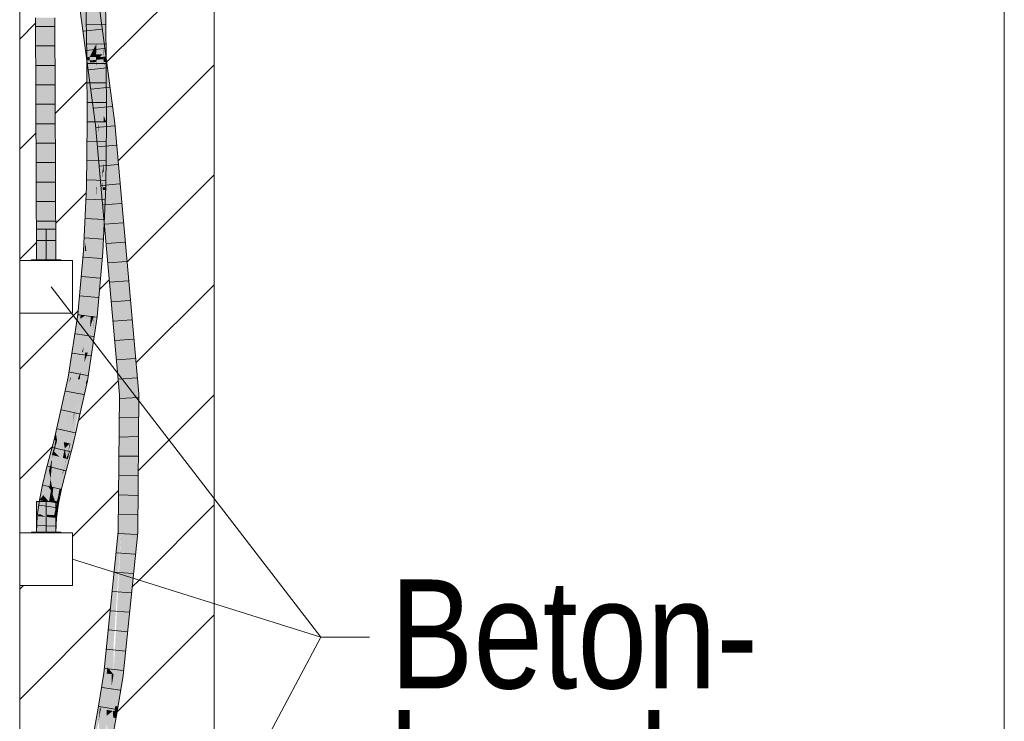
# Model space of a CAD drawing. Extents: x -720 to 300, y 62 to 1162.
# Tile 123 of 143: x 164 to 177, y 793 to 802. Entities that reach past the tile are written whole.
import ezdxf
from ezdxf.lldxf.tags import DXFTag

# ---------------------------------------------------------------- set-up
doc = ezdxf.new("R2010")
doc.units = 0
doc.layers.get('0').update_dxf_attribs({"lineweight": 13})
for name, color, linetype, lineweight, true_color in [('E_Betonbaudose', 1, 'Continuous', 13, 0xff0000), ('E_Detail_Beschriftung', 7, 'Continuous', 13, 0x009900), ('E_Detail_Wandschraffur', 7, 'Continuous', 5, 0xc0c0c0), ('E_Leerrohr 25-A06G942U8I', 7, 'Continuous', 9, 0xff8000), ('E_Leerrohr 25-Shading', 7, 'Continuous', 9, 0xff8000)]:
    doc.layers.add(name, color=color, linetype=linetype, lineweight=lineweight, true_color=true_color)
doc.layers.add('E_Detail_Linie_Text_Bem', color=7, linetype='Continuous', lineweight=13)
doc.styles.get("Standard").update_dxf_attribs({"font": 'ARIALN.TTF'})
tags = doc.linetypes.add('fein_strichliert', pattern=[4, 1, -2, 1]).pattern_tags.tags
tags[8:9] = [DXFTag(74, 4), DXFTag(75, 0), DXFTag(340, '0'), DXFTag(46, 0.0), DXFTag(50, 0.0), DXFTag(44, 0.0), DXFTag(45, 0.0)]
tags[6:7] = [DXFTag(74, 4), DXFTag(75, 0), DXFTag(340, '0'), DXFTag(46, 0.0), DXFTag(50, 0.0), DXFTag(44, 0.0), DXFTag(45, 0.0)]
tags[4:5] = [DXFTag(74, 4), DXFTag(75, 0), DXFTag(340, '0'), DXFTag(46, 0.0), DXFTag(50, 0.0), DXFTag(44, 0.0), DXFTag(45, 0.0)]
tags = doc.linetypes.add('fein_strichliert-A06G942X8I', pattern=[4, 1, -2, 1]).pattern_tags.tags
tags[8:9] = [DXFTag(74, 4), DXFTag(75, 0), DXFTag(340, '0'), DXFTag(46, 0.0), DXFTag(50, 0.0), DXFTag(44, 0.0), DXFTag(45, 0.0)]
tags[6:7] = [DXFTag(74, 4), DXFTag(75, 0), DXFTag(340, '0'), DXFTag(46, 0.0), DXFTag(50, 0.0), DXFTag(44, 0.0), DXFTag(45, 0.0)]
tags[4:5] = [DXFTag(74, 4), DXFTag(75, 0), DXFTag(340, '0'), DXFTag(46, 0.0), DXFTag(50, 0.0), DXFTag(44, 0.0), DXFTag(45, 0.0)]
tags = doc.linetypes.add('STRICHPUNKT2-A06G942V8I', pattern=[12.7, 6.35, -3.175, 0, -3.175]).pattern_tags.tags
tags[10:11] = [DXFTag(74, 4), DXFTag(75, 0), DXFTag(340, '0'), DXFTag(46, 0.0), DXFTag(50, 0.0), DXFTag(44, 0.0), DXFTag(45, 0.0)]
tags[8:9] = [DXFTag(74, 4), DXFTag(75, 0), DXFTag(340, '0'), DXFTag(46, 0.0), DXFTag(50, 0.0), DXFTag(44, 0.0), DXFTag(45, 0.0)]
tags[6:7] = [DXFTag(74, 4), DXFTag(75, 0), DXFTag(340, '0'), DXFTag(46, 0.0), DXFTag(50, 0.0), DXFTag(44, 0.0), DXFTag(45, 0.0)]
tags[4:5] = [DXFTag(74, 4), DXFTag(75, 0), DXFTag(340, '0'), DXFTag(46, 0.0), DXFTag(50, 0.0), DXFTag(44, 0.0), DXFTag(45, 0.0)]

# ---------------------------------------------------------------- blocks, each defined once
blk = doc.blocks.new('Shading-A06G93Y98I', base_point=(164.311, 821.664))
at = {"layer": 'E_Leerrohr 25-Shading', "color": 43, "true_color": 0xd7ab7f}
for points in [[(164.697, 802.502), (164.823, 801.554), (164.711, 802.504), (164.824, 801.554)], [(164.711, 802.504), (164.855, 801.59), (164.733, 802.507)], [(164.711, 802.504), (164.824, 801.554), (164.859, 801.563), (164.859, 801.557)], [(164.711, 802.504), (164.859, 801.563), (164.855, 801.59)], [(164.842, 802.509), (164.805, 802.509), (164.854, 801.635), (164.818, 801.634)], [(164.854, 801.635), (164.842, 802.509), (164.854, 801.635)], [(165.036, 801.591), (164.933, 802.533), (165.023, 801.67), (164.908, 802.53)], [(165.004, 802.088), (164.945, 802.534), (164.982, 802.087), (164.933, 802.533)], [(165.029, 801.802), (165.027, 802.512), (165.019, 802.512)], [(165.068, 801.637), (165.055, 802.513), (165.034, 801.637), (165.027, 802.512)], [(165.029, 801.802), (165.032, 801.694), (165.027, 802.512), (165.033, 801.775)], [(164.171, 799.026), (164.207, 799.026), (164.158, 802.139), (164.194, 802.139)], [(164.398, 802.139), (164.371, 802.139), (164.392, 799.026), (164.372, 801.904)], [(164.398, 802.139), (164.392, 799.026), (164.421, 799.026)], [(164.421, 799.026), (164.408, 802.139), (164.398, 802.139)], [(164.982, 802.087), (165.014, 801.794), (165.004, 802.088), (165.043, 801.796)], [(164.372, 801.904), (164.384, 799.026), (164.392, 799.026)], [(165.043, 801.796), (165.014, 801.794), (165.065, 801.632), (165.032, 801.63)], [(165.032, 801.694), (165.029, 801.802), (165.032, 801.671)], [(165.029, 801.802), (165.031, 801.636), (165.033, 801.637)], [(165.032, 801.694), (165.034, 801.637), (165.033, 801.775)], [(165.033, 801.637), (165.034, 801.637), (165.032, 801.671), (165.032, 801.694)], [(164.854, 801.593), (164.854, 801.635), (164.818, 801.59), (164.818, 801.634)], [(164.857, 800.796), (164.854, 801.593), (164.823, 800.796), (164.818, 801.59)], [(164.823, 801.554), (164.836, 801.451), (164.824, 801.554)], [(164.824, 801.554), (164.836, 801.451), (164.859, 801.557), (164.965, 800.763)], [(164.854, 801.635), (164.854, 801.593), (164.854, 801.635), (164.854, 801.593)], [(164.858, 800.796), (164.859, 800.796), (164.854, 801.635)], [(164.854, 801.593), (164.857, 800.796), (164.854, 801.593), (164.858, 800.796)], [(165.023, 801.67), (165.032, 801.603), (165.034, 801.603)], [(165.031, 801.605), (165.033, 801.637), (165.032, 801.636)], [(165.031, 801.605), (165.036, 800.872), (165.033, 801.637), (165.035, 801.551)], [(165.031, 801.636), (165.031, 801.605), (165.032, 801.636)], [(165.068, 801.605), (165.065, 801.632), (165.035, 801.603), (165.032, 801.63)], [(165.032, 801.603), (165.05, 801.463), (165.034, 801.603), (165.036, 801.591)], [(165.033, 801.637), (165.034, 801.605), (165.034, 801.637), (165.035, 801.605)], [(165.068, 801.607), (165.068, 801.637), (165.035, 801.605), (165.034, 801.637)], [(165.034, 801.605), (165.035, 801.551), (165.035, 801.605)], [(165.035, 801.291), (165.07, 801.292), (165.035, 801.605), (165.068, 801.607)], [(165.073, 801.572), (165.068, 801.605), (165.038, 801.57), (165.035, 801.603)], [(165.038, 801.57), (165.05, 801.463), (165.073, 801.572), (165.177, 800.785)], [(164.882, 801.175), (164.836, 801.451), (164.889, 801.057)], [(164.965, 800.763), (164.836, 801.451), (164.951, 800.761)], [(165.177, 800.785), (165.05, 801.463), (165.141, 800.781)], [(164.951, 800.761), (164.882, 801.175), (164.929, 800.759), (164.889, 801.057)], [(165.036, 800.872), (165.073, 800.795), (165.035, 801.291), (165.07, 801.292)], [(164.823, 800.796), (164.823, 800.796), (164.815, 799.965), (164.812, 799.965)], [(164.815, 799.965), (164.841, 799.964), (164.823, 800.796), (164.857, 800.796)], [(164.857, 800.796), (164.841, 799.964), (164.858, 800.796), (164.843, 799.964)], [(164.858, 800.796), (164.843, 799.964), (164.859, 800.796), (164.846, 799.964)], [(164.846, 799.964), (164.849, 799.964), (164.859, 800.796)], [(165.073, 800.795), (165.036, 800.795), (165.062, 799.958), (165.025, 799.959)], [(165.073, 800.795), (165.036, 800.872), (165.036, 800.795)], [(164.929, 800.759), (164.997, 800.069), (164.951, 800.761), (164.976, 800.534)], [(164.997, 800.069), (164.929, 800.759), (165.004, 799.903)], [(164.951, 800.761), (164.993, 800.385), (164.965, 800.763), (164.975, 800.651)], [(165.433, 797.901), (165.177, 800.785), (165.449, 797.305), (165.141, 800.781)], [(164.993, 800.385), (165.018, 800.159), (164.975, 800.651)], [(164.976, 800.534), (165.022, 800.117), (165.018, 800.159)], [(165.022, 800.117), (164.976, 800.534), (165.037, 799.664), (164.997, 800.069)], [(164.997, 800.069), (165.004, 799.903), (165.037, 799.664), (165.041, 799.49)], [(165.022, 800.117), (165.037, 799.664), (165.032, 799.925)], [(165.027, 800.064), (165.022, 800.117), (165.034, 799.877)], [(165.067, 799.364), (165.042, 799.895), (165.034, 799.877), (165.027, 800.064)], [(164.815, 799.965), (164.812, 799.965), (164.786, 799.387)], [(164.786, 799.387), (164.8, 799.255), (164.815, 799.965), (164.841, 799.964)], [(164.841, 799.964), (164.8, 799.255), (164.843, 799.964), (164.801, 799.24)], [(164.843, 799.964), (164.801, 799.24), (164.846, 799.964), (164.804, 799.215)], [(164.846, 799.964), (164.804, 799.215), (164.849, 799.964), (164.808, 799.175)], [(164.808, 799.175), (164.812, 799.139), (164.849, 799.964)], [(164.999, 799.381), (165.025, 799.125), (165.024, 799.925), (165.061, 799.925)], [(165.024, 799.925), (165.032, 799.925), (165.025, 799.959), (165.031, 799.959)], [(165.032, 799.925), (165.061, 799.925), (165.031, 799.959), (165.062, 799.958)], [(165.037, 799.664), (165.051, 799.521), (165.032, 799.925)], [(165.067, 799.364), (165.034, 799.877), (165.051, 799.521)], [(165.057, 799.721), (165.042, 799.895), (165.085, 799.178), (165.067, 799.364)], [(165.041, 799.49), (165.068, 799.19), (165.037, 799.664), (165.051, 799.521)], [(165.057, 799.721), (165.085, 799.178), (165.072, 799.554), (165.1, 799.033)], [(165.1, 799.033), (165.272, 797.295), (165.072, 799.554)], [(165.067, 799.364), (165.051, 799.521), (165.084, 799.005), (165.068, 799.19)], [(164.775, 799.142), (164.793, 799.14), (164.786, 799.387), (164.8, 799.255)], [(164.999, 799.381), (164.988, 799.127), (164.989, 799.127)], [(165.025, 799.125), (164.999, 799.381), (164.989, 799.127)], [(165.085, 799.178), (165.067, 799.364), (165.109, 798.721), (165.084, 799.005)], [(164.8, 799.255), (164.793, 799.14), (164.801, 799.24), (164.796, 799.14)], [(164.801, 799.24), (164.796, 799.14), (164.804, 799.215), (164.8, 799.14)], [(164.804, 799.215), (164.8, 799.14), (164.808, 799.175), (164.806, 799.14)], [(164.806, 799.14), (164.812, 799.139), (164.808, 799.175)], [(165.085, 799.178), (165.109, 798.721), (165.1, 799.033), (165.127, 798.516)], [(164.793, 799.14), (164.775, 799.142), (164.702, 798.332)], [(164.702, 798.332), (164.705, 798.331), (164.793, 799.14), (164.796, 799.14)], [(164.796, 799.14), (164.705, 798.331), (164.8, 799.14), (164.71, 798.33)], [(164.8, 799.14), (164.71, 798.33), (164.806, 799.14), (164.719, 798.327)], [(164.806, 799.14), (164.719, 798.327), (164.812, 799.139), (164.73, 798.324)], [(164.73, 798.324), (164.738, 798.322), (164.812, 799.139)], [(164.989, 799.127), (164.988, 799.127), (164.922, 798.299), (164.913, 798.3)], [(165.005, 798.905), (165.025, 799.125), (164.971, 798.906), (164.989, 799.127)], [(165.127, 798.516), (165.236, 797.293), (165.1, 799.033), (165.272, 797.295)], [(164.922, 798.299), (164.949, 798.296), (164.971, 798.906), (165.005, 798.905)], [(164.632, 797.671), (164.616, 797.511), (164.738, 798.322)], [(164.73, 798.323), (164.651, 797.865), (164.738, 798.322), (164.632, 797.671)], [(164.719, 798.324), (164.669, 798.044), (164.73, 798.323), (164.651, 797.865)], [(164.709, 798.325), (164.682, 798.176), (164.719, 798.324), (164.669, 798.044)], [(164.689, 798.243), (164.682, 798.176), (164.704, 798.326), (164.709, 798.325)], [(164.704, 798.326), (164.701, 798.326), (164.689, 798.243)], [(164.701, 798.326), (164.704, 798.326), (164.702, 798.332), (164.705, 798.331)], [(164.705, 798.331), (164.704, 798.326), (164.71, 798.33), (164.709, 798.325)], [(164.71, 798.33), (164.709, 798.325), (164.719, 798.327), (164.719, 798.324)], [(164.719, 798.327), (164.719, 798.324), (164.73, 798.324), (164.73, 798.323)], [(164.73, 798.323), (164.738, 798.322), (164.73, 798.324)], [(164.826, 797.472), (164.949, 798.296), (164.813, 797.474), (164.922, 798.299)], [(164.879, 798.043), (164.918, 798.27), (164.913, 798.3), (164.922, 798.299)], [(164.879, 798.043), (164.913, 798.3), (164.902, 798.23)], [(164.909, 798.202), (164.918, 798.27), (164.911, 798.228)], [(164.663, 798.071), (164.606, 797.692), (164.682, 798.176), (164.669, 798.044)], [(164.682, 798.176), (164.689, 798.243), (164.663, 798.071)], [(164.909, 798.202), (164.887, 798.091), (164.861, 797.833), (164.868, 797.937)], [(164.902, 798.23), (164.876, 798.057), (164.879, 798.043), (164.863, 797.948)], [(164.887, 798.091), (164.909, 798.202), (164.911, 798.228)], [(164.669, 798.044), (164.606, 797.692), (164.591, 797.516), (164.58, 797.518)], [(164.669, 798.044), (164.591, 797.516), (164.651, 797.865)], [(164.855, 797.835), (164.887, 798.091), (164.843, 797.836)], [(164.876, 798.057), (164.843, 797.833), (164.863, 797.948)], [(164.868, 797.937), (164.81, 797.475), (164.861, 797.833), (164.813, 797.474)], [(165.485, 797.307), (165.433, 797.901), (165.478, 797.307)], [(165.433, 797.901), (165.449, 797.305), (165.478, 797.307)], [(164.651, 797.865), (164.591, 797.516), (164.632, 797.671), (164.606, 797.513)], [(164.808, 797.475), (164.853, 797.834), (164.803, 797.476), (164.848, 797.834)], [(164.803, 797.476), (164.848, 797.834), (164.819, 797.676), (164.843, 797.833)], [(164.855, 797.835), (164.853, 797.834), (164.81, 797.475), (164.808, 797.475)], [(164.848, 797.836), (164.843, 797.836), (164.848, 797.834), (164.843, 797.833)], [(164.853, 797.835), (164.848, 797.836), (164.853, 797.834), (164.848, 797.834)], [(164.853, 797.834), (164.855, 797.835), (164.853, 797.835)], [(164.606, 797.513), (164.616, 797.511), (164.632, 797.671)], [(164.819, 797.676), (164.79, 797.479), (164.794, 797.478)], [(164.803, 797.476), (164.819, 797.676), (164.794, 797.478)], [(164.616, 797.511), (164.43, 796.742), (164.431, 796.736)], [(164.616, 797.511), (164.591, 797.45), (164.43, 796.742), (164.489, 797.047)], [(164.436, 796.705), (164.616, 797.511), (164.431, 796.736)], [(164.547, 797.346), (164.58, 797.518), (164.511, 797.209)], [(164.58, 797.518), (164.547, 797.346), (164.591, 797.516)], [(164.591, 797.516), (164.547, 797.346), (164.606, 797.513), (164.591, 797.45)], [(164.591, 797.45), (164.616, 797.511), (164.606, 797.513)], [(164.591, 797.45), (164.547, 797.346), (164.489, 797.047)], [(164.671, 796.779), (164.803, 797.476), (164.739, 797.193), (164.794, 797.478)], [(164.707, 796.941), (164.808, 797.475), (164.671, 796.779), (164.803, 797.476)], [(164.739, 797.193), (164.79, 797.479), (164.693, 796.953), (164.697, 796.981)], [(164.697, 796.981), (164.79, 797.479), (164.723, 797.182)], [(164.81, 797.475), (164.808, 797.475), (164.725, 797.019), (164.707, 796.941)], [(164.725, 797.019), (164.729, 797.038), (164.81, 797.475), (164.813, 797.474)], [(164.794, 797.478), (164.79, 797.479), (164.739, 797.193)], [(164.805, 797.432), (164.787, 797.339), (164.817, 797.431), (164.777, 797.255)], [(164.826, 797.472), (164.813, 797.474), (164.817, 797.431), (164.805, 797.432)], [(164.511, 797.209), (164.489, 797.047), (164.547, 797.346)], [(164.787, 797.339), (164.729, 797.038), (164.777, 797.255)], [(165.272, 797.295), (165.236, 797.293), (165.224, 795.535), (165.222, 795.535)], [(165.259, 795.533), (165.272, 797.295), (165.224, 795.535)], [(165.478, 797.307), (165.449, 797.305), (165.469, 795.521), (165.435, 795.523)], [(165.472, 795.521), (165.485, 797.307), (165.469, 795.521), (165.478, 797.307)], [(164.511, 797.209), (164.486, 797.095), (164.489, 797.047), (164.46, 796.93)], [(164.723, 797.182), (164.608, 796.665), (164.621, 796.662)], [(164.636, 796.658), (164.723, 797.182), (164.621, 796.662)], [(164.668, 796.765), (164.671, 796.779), (164.683, 796.877), (164.739, 797.193)], [(164.739, 797.193), (164.693, 796.953), (164.683, 796.877)], [(164.486, 797.095), (164.46, 796.982), (164.43, 796.742), (164.426, 796.766)], [(164.46, 796.93), (164.43, 796.742), (164.489, 797.047)], [(164.426, 796.766), (164.46, 796.982), (164.423, 796.786), (164.43, 796.844)], [(164.697, 796.981), (164.636, 796.658), (164.693, 796.953)], [(164.693, 796.953), (164.636, 796.658), (164.683, 796.877), (164.644, 796.656)], [(164.644, 796.656), (164.668, 796.765), (164.683, 796.877)], [(164.421, 796.804), (164.4, 796.713), (164.406, 796.712)], [(164.423, 796.786), (164.421, 796.804), (164.415, 796.71), (164.406, 796.712)], [(164.426, 796.766), (164.423, 796.786), (164.418, 796.709), (164.415, 796.71)], [(164.418, 796.709), (164.425, 796.707), (164.426, 796.766), (164.43, 796.742)], [(164.43, 796.844), (164.421, 796.804), (164.423, 796.786)], [(164.406, 796.712), (164.4, 796.713), (164.37, 796.52), (164.349, 796.526)], [(164.415, 796.71), (164.406, 796.712), (164.403, 796.635), (164.37, 796.52)], [(164.403, 796.635), (164.37, 796.52), (164.381, 796.517)], [(164.381, 796.517), (164.394, 796.551), (164.403, 796.635), (164.407, 796.646)], [(164.394, 796.551), (164.425, 796.707), (164.407, 796.646)], [(164.425, 796.707), (164.394, 796.551), (164.399, 796.573)], [(164.397, 796.562), (164.436, 796.705), (164.425, 796.707)], [(164.415, 796.71), (164.403, 796.635), (164.409, 796.665)], [(164.409, 796.665), (164.403, 796.635), (164.407, 796.646)], [(164.418, 796.709), (164.409, 796.665), (164.425, 796.707), (164.407, 796.646)], [(164.418, 796.709), (164.415, 796.71), (164.409, 796.665)], [(164.426, 796.716), (164.425, 796.707), (164.431, 796.736), (164.436, 796.705)], [(164.43, 796.742), (164.426, 796.716), (164.431, 796.736)], [(164.561, 796.484), (164.605, 796.595), (164.608, 796.665), (164.621, 796.662)], [(164.561, 796.484), (164.608, 796.665), (164.577, 796.55)], [(164.591, 796.46), (164.636, 796.658), (164.575, 796.465), (164.621, 796.662)], [(164.591, 796.46), (164.644, 796.656), (164.591, 796.46), (164.636, 796.658)], [(164.37, 796.52), (164.349, 796.526), (164.332, 796.323), (164.297, 796.333)], [(164.332, 796.323), (164.381, 796.517), (164.37, 796.52)], [(164.332, 796.323), (164.333, 796.323), (164.381, 796.517), (164.372, 796.469)], [(164.372, 796.469), (164.385, 796.516), (164.381, 796.517)], [(164.394, 796.551), (164.381, 796.517), (164.385, 796.516)], [(164.394, 796.551), (164.397, 796.562), (164.399, 796.573)], [(164.577, 796.55), (164.555, 796.47), (164.567, 796.508), (164.558, 796.477)], [(164.567, 796.467), (164.605, 796.595), (164.557, 796.469), (164.561, 796.484)], [(164.558, 796.477), (164.561, 796.484), (164.567, 796.508)], [(164.575, 796.465), (164.605, 796.595), (164.567, 796.467)], [(164.555, 796.47), (164.504, 796.279), (164.55, 796.448)], [(164.504, 796.279), (164.505, 796.279), (164.55, 796.448), (164.535, 796.382)], [(164.505, 796.279), (164.51, 796.277), (164.535, 796.382)], [(164.529, 796.273), (164.575, 796.465), (164.51, 796.277), (164.567, 796.467)], [(164.535, 796.382), (164.51, 796.277), (164.543, 796.413), (164.512, 796.282)], [(164.512, 796.282), (164.567, 796.467), (164.557, 796.469)], [(164.539, 796.27), (164.591, 796.46), (164.529, 796.273), (164.575, 796.465)], [(164.557, 796.469), (164.556, 796.47), (164.535, 796.382), (164.55, 796.448)], [(164.557, 796.469), (164.535, 796.382), (164.543, 796.413)], [(164.556, 796.47), (164.555, 796.47), (164.55, 796.448)], [(164.558, 796.477), (164.555, 796.47), (164.556, 796.47)], [(164.557, 796.469), (164.561, 796.484), (164.556, 796.47), (164.558, 796.477)], [(164.333, 796.323), (164.297, 796.333), (164.284, 796.129), (164.249, 796.137)], [(164.459, 796.089), (164.51, 796.277), (164.457, 796.09), (164.505, 796.279)], [(164.505, 796.279), (164.504, 796.279), (164.457, 796.09)], [(164.459, 796.089), (164.468, 796.087), (164.51, 796.277), (164.511, 796.277)], [(164.468, 796.087), (164.488, 796.083), (164.511, 796.277), (164.529, 796.273)], [(164.493, 796.082), (164.539, 796.27), (164.488, 796.083), (164.529, 796.273)], [(164.259, 796.002), (164.284, 796.129), (164.208, 795.937), (164.249, 796.137)], [(164.259, 796.002), (164.208, 795.937), (164.235, 795.933)], [(164.245, 795.931), (164.259, 796.002), (164.235, 795.933)], [(164.457, 796.09), (164.419, 795.901), (164.459, 796.089), (164.419, 795.901)], [(164.459, 796.089), (164.419, 795.901), (164.468, 796.087), (164.444, 795.955)], [(164.433, 795.899), (164.479, 796.032), (164.444, 795.955)], [(164.433, 795.899), (164.434, 795.899), (164.479, 796.032), (164.477, 796.023)], [(164.434, 795.899), (164.451, 795.896), (164.486, 796.047), (164.46, 795.922)], [(164.444, 795.955), (164.479, 796.032), (164.468, 796.087), (164.488, 796.083)], [(164.477, 796.023), (164.486, 796.047), (164.479, 796.032)], [(164.479, 796.032), (164.486, 796.047), (164.488, 796.083), (164.493, 796.082)], [(164.235, 795.933), (164.208, 795.937), (164.188, 795.733), (164.181, 795.734)], [(164.221, 795.756), (164.245, 795.931), (164.194, 795.758), (164.235, 795.933)], [(164.397, 795.742), (164.432, 795.892), (164.419, 795.901), (164.433, 795.899)], [(164.434, 795.899), (164.398, 795.745), (164.451, 795.896), (164.416, 795.744)], [(164.451, 795.896), (164.416, 795.744), (164.455, 795.895), (164.434, 795.743)], [(164.419, 795.901), (164.433, 795.899), (164.444, 795.955)], [(164.432, 795.892), (164.434, 795.899), (164.433, 795.899)], [(164.451, 795.896), (164.455, 795.895), (164.46, 795.922)], [(164.188, 795.733), (164.181, 795.734), (164.171, 795.526)], [(164.207, 795.526), (164.217, 795.73), (164.171, 795.526), (164.188, 795.733)], [(164.188, 795.733), (164.217, 795.73), (164.194, 795.758), (164.221, 795.756)], [(164.393, 795.714), (164.408, 795.712), (164.397, 795.742), (164.412, 795.728)], [(164.398, 795.745), (164.397, 795.742), (164.416, 795.744), (164.412, 795.728)], [(164.416, 795.744), (164.412, 795.728), (164.434, 795.743), (164.43, 795.71)], [(164.408, 795.712), (164.393, 795.714), (164.392, 795.526), (164.384, 795.526)], [(164.421, 795.526), (164.43, 795.71), (164.392, 795.526), (164.408, 795.712)], [(164.408, 795.712), (164.43, 795.71), (164.412, 795.728)], [(165.171, 794.808), (165.161, 794.572), (165.259, 795.533)], [(165.224, 795.535), (165.187, 795.188), (165.259, 795.533), (165.171, 794.808)], [(165.187, 795.188), (165.224, 795.535), (165.218, 795.493)], [(165.224, 795.535), (165.222, 795.535), (165.218, 795.493)], [(165.25, 793.689), (165.286, 793.685), (165.432, 795.493), (165.426, 795.416)], [(165.432, 795.485), (165.426, 795.416), (165.43, 795.105), (165.335, 794.169)], [(165.432, 795.493), (165.426, 795.416), (165.432, 795.493), (165.432, 795.485)], [(165.452, 795.325), (165.435, 795.523), (165.43, 795.105), (165.432, 795.485)], [(165.432, 795.485), (165.435, 795.523), (165.432, 795.493)], [(165.435, 795.523), (165.452, 795.325), (165.469, 795.521)], [(165.452, 795.325), (165.472, 795.521), (165.469, 795.521)], [(165.426, 795.416), (165.286, 793.685), (165.335, 794.169)], [(165.166, 794.985), (165.14, 794.355), (165.187, 795.188), (165.161, 794.572)], [(165.113, 794.453), (165.082, 793.79), (165.166, 794.985), (165.14, 794.355)], [(165.074, 793.709), (165.082, 793.79), (165.038, 793.713), (165.113, 794.453)], [(165, 793.296), (164.999, 793.256), (165.074, 793.709)], [(165.006, 793.519), (165, 793.296), (165.038, 793.713), (165.074, 793.709)], [(165.184, 793.292), (165.193, 793.291), (165.244, 793.654)], [(165.193, 793.291), (165.25, 793.689), (165.244, 793.654)], [(165.193, 793.291), (165.221, 793.289), (165.25, 793.689), (165.286, 793.685)], [(165.006, 793.519), (164.963, 793.263), (164.984, 793.259)], [(164.984, 793.259), (164.993, 793.257), (165.006, 793.519), (165, 793.296)], [(164.914, 792.796), (164.963, 793.263), (164.878, 792.803)], [(164.914, 792.796), (164.969, 793.093), (164.963, 793.263), (164.984, 793.259)], [(164.97, 793.1), (164.969, 793.093), (164.999, 793.256)], [(164.993, 793.257), (164.977, 793.174), (164.999, 793.256), (164.97, 793.1)], [(164.984, 793.259), (164.977, 793.174), (164.993, 793.257)], [(164.993, 793.257), (164.999, 793.256), (165, 793.296)], [(165.195, 793.139), (165.21, 793.219), (165.158, 793.142), (165.174, 793.226)], [(165.21, 793.219), (165.221, 793.289), (165.174, 793.226), (165.184, 793.292)], [(165.092, 792.784), (165.129, 792.781), (165.158, 793.142), (165.195, 793.139)]]:
    blk.add_solid(points, dxfattribs=at)
at = {"layer": 'E_Leerrohr 25-Shading', "color": 31, "true_color": 0xfabd7f}
for points in [[(164.733, 802.507), (164.934, 801.666), (164.821, 802.518)], [(164.733, 802.507), (164.931, 801.596), (164.934, 801.666), (164.936, 801.596)], [(164.931, 801.596), (164.733, 802.507), (164.855, 801.59)], [(165.023, 801.67), (164.908, 802.53), (164.934, 801.666), (164.821, 802.518)], [(164.854, 801.635), (164.93, 801.782), (164.842, 802.509), (164.876, 802.51)], [(164.93, 801.782), (164.94, 801.803), (164.876, 802.51), (164.93, 802.511)], [(165.029, 801.802), (165.019, 802.512), (164.94, 801.803), (164.93, 802.511)], [(164.207, 799.026), (164.296, 799.026), (164.194, 802.139), (164.283, 802.139)], [(164.283, 802.139), (164.296, 799.026), (164.292, 802.139)], [(164.292, 802.139), (164.296, 799.026), (164.305, 802.139)], [(164.296, 799.026), (164.384, 799.026), (164.305, 802.139), (164.371, 802.139)], [(164.938, 801.635), (164.938, 801.667), (164.854, 801.635), (164.93, 801.782)], [(164.938, 801.667), (164.94, 801.803), (164.93, 801.782)], [(164.943, 801.636), (164.94, 801.803), (164.938, 801.635)], [(165.031, 801.636), (165.029, 801.802), (164.943, 801.636), (164.94, 801.803)], [(164.938, 801.635), (164.854, 801.635), (164.921, 800.796), (164.859, 800.796)], [(164.859, 801.563), (164.937, 801.569), (164.855, 801.59), (164.931, 801.596)], [(164.859, 801.563), (164.965, 800.763), (164.901, 801.566)], [(164.965, 800.763), (164.937, 801.569), (164.901, 801.566)], [(164.948, 800.795), (164.943, 801.636), (164.921, 800.796), (164.938, 801.635)], [(164.931, 801.596), (164.937, 801.569), (164.936, 801.596)], [(164.934, 801.666), (164.943, 801.596), (164.938, 801.667)], [(164.937, 801.596), (164.934, 801.666), (164.936, 801.596)], [(164.943, 801.596), (164.934, 801.666), (164.937, 801.596)], [(164.937, 801.569), (164.938, 801.569), (164.936, 801.596), (164.937, 801.596)], [(164.943, 801.596), (164.937, 801.596), (164.949, 801.513)], [(164.949, 801.513), (164.937, 801.596), (165.001, 800.766), (164.972, 800.763)], [(164.972, 800.763), (164.938, 801.569), (164.965, 800.763), (164.937, 801.569)], [(164.943, 801.596), (165.023, 801.67), (164.938, 801.667)], [(165.023, 801.67), (164.943, 801.596), (165.032, 801.603), (165.025, 800.98)], [(165.031, 801.605), (165.031, 801.636), (164.943, 801.599), (164.943, 801.636)], [(164.943, 801.636), (164.948, 800.795), (164.951, 800.795)], [(164.943, 801.599), (165.036, 800.795), (165.031, 801.605)], [(164.943, 801.599), (164.948, 801.123), (165.036, 800.795), (164.973, 800.795)], [(165.02, 801.021), (164.943, 801.596), (164.949, 801.513), (164.943, 801.596)], [(165.025, 800.98), (165.053, 800.772), (165.032, 801.603), (165.05, 801.463)], [(165.026, 800.769), (165.02, 801.018), (165.001, 800.766), (164.949, 801.513)], [(165.02, 801.021), (164.949, 801.513), (165.02, 801.018)], [(165.141, 800.781), (165.05, 801.463), (165.087, 800.775)], [(165.05, 801.463), (165.053, 800.772), (165.087, 800.775)], [(164.948, 801.123), (164.951, 800.795), (164.973, 800.795)], [(165.02, 801.018), (165.025, 800.98), (165.02, 801.021)], [(165.025, 800.98), (165.02, 801.018), (165.032, 800.77), (165.026, 800.769)], [(165.032, 800.77), (165.053, 800.772), (165.025, 800.98)], [(164.921, 800.796), (164.859, 800.796), (164.896, 799.963), (164.849, 799.964)], [(164.937, 799.961), (164.948, 800.795), (164.896, 799.963), (164.921, 800.796)], [(164.948, 800.795), (164.937, 799.961), (164.945, 799.961)], [(164.952, 799.961), (164.951, 800.795), (164.945, 799.961), (164.948, 800.795)], [(164.952, 799.961), (164.973, 800.795), (164.951, 800.795)], [(164.952, 799.961), (165.02, 799.959), (164.973, 800.795), (165.023, 800.122)], [(164.973, 800.795), (165.023, 800.122), (164.999, 800.795), (165.023, 800.16)], [(165.023, 800.16), (165.035, 800.795), (164.999, 800.795)], [(165.025, 800.105), (165.035, 800.795), (165.023, 800.16)], [(165.035, 800.795), (165.025, 800.088), (165.036, 800.795), (165.027, 800.064)], [(164.972, 800.763), (164.965, 800.763), (164.975, 800.651)], [(165.018, 800.159), (165.027, 800.215), (164.972, 800.763), (165.001, 800.766)], [(165.018, 800.159), (164.972, 800.763), (164.975, 800.651)], [(165.027, 800.215), (165.035, 800.27), (165.001, 800.766), (165.026, 800.769)], [(165.032, 800.77), (165.026, 800.769), (165.047, 800.16), (165.037, 800.16)], [(165.047, 800.16), (165.107, 800.162), (165.032, 800.77), (165.053, 800.772)], [(165.087, 800.775), (165.053, 800.772), (165.107, 800.162)], [(165.449, 797.305), (165.141, 800.781), (165.107, 800.162), (165.087, 800.775)], [(165.027, 800.215), (165.018, 800.159), (165.029, 800.16)], [(165.021, 800.159), (165.018, 800.159), (165.022, 800.117)], [(165.027, 800.16), (165.021, 800.159), (165.027, 800.096)], [(165.027, 800.096), (165.021, 800.159), (165.027, 800.064), (165.022, 800.117)], [(165.023, 800.122), (165.025, 800.088), (165.023, 800.16), (165.025, 800.105)], [(165.032, 800.16), (165.035, 800.27), (165.029, 800.16), (165.027, 800.215)], [(165.041, 799.932), (165.037, 800.16), (165.027, 800.096), (165.027, 800.16)], [(165.037, 800.16), (165.035, 800.27), (165.032, 800.16)], [(165.046, 800.16), (165.037, 800.16), (165.056, 799.76), (165.041, 799.932)], [(165.047, 800.16), (165.046, 800.16), (165.057, 799.766), (165.056, 799.76)], [(165.055, 800.161), (165.047, 800.16), (165.064, 799.825), (165.057, 799.766)], [(165.064, 799.825), (165.107, 800.162), (165.055, 800.161)], [(165.107, 800.162), (165.064, 799.825), (165.272, 797.295), (165.071, 799.592)], [(165.449, 797.305), (165.107, 800.162), (165.361, 797.3)], [(165.107, 800.162), (165.272, 797.295), (165.361, 797.3)], [(165.02, 799.959), (165.023, 799.959), (165.022, 800.073)], [(165.022, 800.073), (165.023, 799.959), (165.023, 800.122), (165.025, 800.088)], [(165.025, 800.088), (165.023, 799.959), (165.027, 800.064), (165.025, 799.959)], [(165.041, 799.932), (165.027, 800.096), (165.042, 799.895), (165.027, 800.064)], [(164.896, 799.963), (164.849, 799.964), (164.858, 799.136), (164.812, 799.139)], [(164.9, 799.133), (164.937, 799.961), (164.858, 799.136), (164.896, 799.963)], [(164.937, 799.961), (164.9, 799.133), (164.913, 799.132)], [(164.943, 799.862), (164.937, 799.961), (164.929, 799.131), (164.913, 799.132)], [(164.945, 799.961), (164.937, 799.961), (164.943, 799.862)], [(164.952, 799.961), (164.945, 799.961), (164.949, 799.77), (164.943, 799.862)], [(164.949, 799.77), (165.02, 799.959), (164.952, 799.961)], [(164.949, 799.77), (164.988, 799.127), (165.02, 799.959), (164.999, 799.381)], [(165.02, 799.959), (164.999, 799.381), (165.023, 799.959), (165.024, 799.925)], [(165.024, 799.925), (165.025, 799.959), (165.023, 799.959)], [(165.042, 799.895), (165.057, 799.721), (165.041, 799.932), (165.056, 799.76)], [(164.929, 799.131), (164.939, 799.131), (164.943, 799.862), (164.949, 799.77)], [(165.064, 799.825), (165.056, 799.76), (165.071, 799.592)], [(164.939, 799.131), (164.988, 799.127), (164.949, 799.77)], [(165.056, 799.76), (165.057, 799.721), (165.071, 799.592), (165.072, 799.554)], [(165.072, 799.554), (165.272, 797.295), (165.071, 799.592)], [(164.835, 799.138), (164.812, 799.139), (164.743, 798.321), (164.738, 798.322)], [(164.801, 798.314), (164.858, 799.136), (164.743, 798.321), (164.835, 799.138)], [(164.825, 798.311), (164.9, 799.133), (164.801, 798.314), (164.858, 799.136)], [(164.9, 799.133), (164.825, 798.311), (164.844, 798.309)], [(164.87, 798.306), (164.913, 799.132), (164.844, 798.309), (164.9, 799.133)], [(164.894, 798.303), (164.929, 799.131), (164.87, 798.306), (164.913, 799.132)], [(164.907, 798.301), (164.939, 799.131), (164.894, 798.303), (164.929, 799.131)], [(164.913, 798.3), (164.988, 799.127), (164.907, 798.301), (164.939, 799.131)], [(164.616, 797.511), (164.627, 797.509), (164.738, 798.322), (164.735, 798.269)], [(164.735, 798.269), (164.627, 797.509), (164.711, 797.688), (164.678, 797.5)], [(164.801, 798.314), (164.735, 798.269), (164.776, 798.059), (164.711, 797.688)], [(164.738, 798.322), (164.735, 798.269), (164.743, 798.321)], [(164.735, 798.269), (164.801, 798.314), (164.743, 798.321)], [(164.755, 797.842), (164.825, 798.311), (164.801, 798.314)], [(164.825, 798.311), (164.755, 797.842), (164.777, 797.908)], [(164.817, 798.028), (164.844, 798.309), (164.777, 797.908), (164.825, 798.311)], [(164.858, 798.153), (164.87, 798.306), (164.817, 798.028), (164.844, 798.309)], [(164.894, 798.303), (164.87, 798.306), (164.89, 798.25), (164.858, 798.153)], [(164.907, 798.301), (164.89, 798.25), (164.902, 798.23), (164.876, 798.057)], [(164.89, 798.25), (164.907, 798.301), (164.894, 798.303)], [(164.902, 798.23), (164.913, 798.3), (164.907, 798.301)], [(164.832, 797.834), (164.858, 798.153), (164.798, 797.837), (164.817, 798.028)], [(164.876, 798.057), (164.89, 798.25), (164.832, 797.834), (164.858, 798.153)], [(164.711, 797.688), (164.703, 797.495), (164.776, 798.059), (164.755, 797.842)], [(164.798, 797.837), (164.817, 798.028), (164.769, 797.84), (164.777, 797.908)], [(164.876, 798.057), (164.832, 797.834), (164.843, 797.833)], [(164.777, 797.908), (164.755, 797.842), (164.769, 797.84)], [(164.769, 797.84), (164.755, 797.842), (164.738, 797.588), (164.703, 797.495)], [(164.798, 797.837), (164.769, 797.84), (164.786, 797.713), (164.738, 797.588)], [(164.832, 797.834), (164.786, 797.713), (164.79, 797.479), (164.764, 797.484)], [(164.786, 797.713), (164.832, 797.834), (164.798, 797.837)], [(164.832, 797.834), (164.79, 797.479), (164.819, 797.676)], [(164.819, 797.676), (164.843, 797.833), (164.832, 797.834)], [(164.678, 797.5), (164.703, 797.495), (164.711, 797.688)], [(164.764, 797.484), (164.786, 797.713), (164.727, 797.49), (164.738, 797.588)], [(164.563, 797.157), (164.627, 797.509), (164.436, 796.705), (164.616, 797.511)], [(164.481, 796.694), (164.505, 796.689), (164.627, 797.509), (164.678, 797.5)], [(164.738, 797.588), (164.703, 797.495), (164.727, 797.49)], [(164.678, 797.5), (164.505, 796.689), (164.608, 797.069), (164.518, 796.686)], [(164.678, 797.5), (164.608, 797.069), (164.703, 797.495)], [(164.623, 797.065), (164.703, 797.495), (164.608, 797.069)], [(164.637, 796.914), (164.608, 796.665), (164.764, 797.484), (164.723, 797.182)], [(164.653, 797.058), (164.703, 797.495), (164.623, 797.065)], [(164.637, 796.914), (164.764, 797.484), (164.727, 797.49)], [(164.727, 797.49), (164.703, 797.495), (164.659, 797.057), (164.653, 797.058)], [(164.723, 797.182), (164.79, 797.479), (164.764, 797.484)], [(165.361, 797.3), (165.272, 797.295), (165.347, 795.528), (165.259, 795.533)], [(165.361, 797.3), (165.361, 797.3), (165.432, 795.523), (165.347, 795.528)], [(165.435, 795.523), (165.449, 797.305), (165.432, 795.523), (165.361, 797.3)], [(164.481, 796.694), (164.563, 797.157), (164.436, 796.705)], [(164.563, 797.157), (164.436, 796.705), (164.436, 796.705)], [(164.518, 796.686), (164.522, 796.685), (164.608, 797.069)], [(164.551, 796.678), (164.623, 797.065), (164.522, 796.685), (164.608, 797.069)], [(164.637, 796.914), (164.653, 797.058), (164.551, 796.678), (164.623, 797.065)], [(164.653, 797.058), (164.637, 796.914), (164.659, 797.057)], [(164.637, 796.914), (164.551, 796.678), (164.598, 796.667)], [(164.598, 796.667), (164.608, 796.665), (164.637, 796.914)], [(164.397, 796.562), (164.445, 796.517), (164.436, 796.705), (164.481, 796.694)], [(164.481, 796.694), (164.445, 796.517), (164.505, 796.689), (164.461, 796.501)], [(164.505, 796.689), (164.461, 796.501), (164.518, 796.686), (164.468, 796.495)], [(164.468, 796.495), (164.47, 796.493), (164.518, 796.686), (164.522, 796.685)], [(164.522, 796.685), (164.47, 796.493), (164.474, 796.492)], [(164.522, 796.685), (164.474, 796.492), (164.535, 796.602), (164.51, 796.482)], [(164.522, 796.685), (164.535, 796.602), (164.551, 796.678)], [(164.535, 796.602), (164.598, 796.667), (164.551, 796.678)], [(164.535, 796.602), (164.555, 796.47), (164.598, 796.667), (164.577, 796.55)], [(164.577, 796.55), (164.608, 796.665), (164.598, 796.667)], [(164.363, 796.315), (164.389, 796.515), (164.372, 796.469), (164.385, 796.516)], [(164.378, 796.312), (164.393, 796.514), (164.363, 796.315), (164.389, 796.515)], [(164.378, 796.312), (164.402, 796.306), (164.393, 796.514), (164.441, 796.501)], [(164.394, 796.551), (164.385, 796.516), (164.389, 796.515)], [(164.393, 796.514), (164.397, 796.562), (164.389, 796.515), (164.394, 796.551)], [(164.393, 796.514), (164.441, 796.501), (164.397, 796.562), (164.445, 796.517)], [(164.441, 796.501), (164.402, 796.306), (164.46, 796.496), (164.414, 796.302)], [(164.46, 796.496), (164.414, 796.302), (164.468, 796.494), (164.418, 796.301)], [(164.418, 796.301), (164.47, 796.493), (164.468, 796.494)], [(164.474, 796.492), (164.47, 796.493), (164.427, 796.299), (164.418, 796.301)], [(164.469, 796.288), (164.51, 796.482), (164.427, 796.299), (164.474, 796.492)], [(164.445, 796.517), (164.441, 796.501), (164.461, 796.501), (164.46, 796.496)], [(164.461, 796.501), (164.46, 796.496), (164.468, 796.495), (164.468, 796.494)], [(164.468, 796.494), (164.47, 796.493), (164.468, 796.495)], [(164.51, 796.482), (164.555, 796.47), (164.535, 796.602)], [(164.372, 796.469), (164.333, 796.323), (164.36, 796.316)], [(164.363, 796.315), (164.372, 796.469), (164.36, 796.316)], [(164.504, 796.279), (164.555, 796.47), (164.469, 796.288), (164.51, 796.482)], [(164.332, 796.322), (164.284, 796.129), (164.318, 796.121)], [(164.332, 796.322), (164.318, 796.121), (164.351, 796.215), (164.34, 796.116)], [(164.36, 796.316), (164.333, 796.323), (164.351, 796.215), (164.332, 796.322)], [(164.36, 796.316), (164.351, 796.215), (164.355, 796.248)], [(164.351, 796.215), (164.365, 796.138), (164.363, 796.315), (164.378, 796.312)], [(164.363, 796.315), (164.36, 796.316), (164.355, 796.248)], [(164.365, 796.138), (164.371, 796.109), (164.378, 796.312), (164.418, 796.301)], [(164.418, 796.301), (164.418, 796.301), (164.389, 796.105), (164.371, 796.109)], [(164.389, 796.105), (164.431, 796.096), (164.418, 796.301), (164.469, 796.288)], [(164.431, 796.096), (164.457, 796.09), (164.469, 796.288), (164.504, 796.279)], [(164.259, 796.002), (164.308, 795.945), (164.284, 796.129), (164.318, 796.121)], [(164.337, 796.093), (164.318, 796.121), (164.321, 795.929), (164.308, 795.945)], [(164.34, 796.116), (164.318, 796.121), (164.337, 796.093)], [(164.364, 796.111), (164.34, 796.116), (164.361, 796.059), (164.337, 796.093)], [(164.34, 796.116), (164.364, 796.111), (164.351, 796.215), (164.365, 796.138)], [(164.361, 796.059), (164.371, 796.109), (164.364, 796.111)], [(164.364, 796.111), (164.371, 796.109), (164.365, 796.138)], [(164.259, 796.002), (164.245, 795.931), (164.269, 795.927)], [(164.269, 795.927), (164.306, 795.92), (164.259, 796.002), (164.308, 795.945)], [(164.332, 795.916), (164.357, 796.064), (164.321, 795.929), (164.337, 796.093)], [(164.332, 795.916), (164.361, 796.059), (164.357, 796.064)], [(164.361, 796.059), (164.332, 795.916), (164.381, 795.908)], [(164.361, 796.059), (164.378, 796.012), (164.371, 796.109), (164.389, 796.105)], [(164.378, 796.012), (164.361, 796.059), (164.373, 795.972)], [(164.381, 795.908), (164.419, 795.901), (164.373, 795.972), (164.378, 796.012)], [(164.378, 796.012), (164.419, 795.901), (164.389, 796.105), (164.457, 796.09)], [(164.289, 795.724), (164.269, 795.927), (164.221, 795.756), (164.245, 795.931)], [(164.289, 795.724), (164.298, 795.723), (164.269, 795.927), (164.306, 795.92)], [(164.306, 795.92), (164.298, 795.723), (164.309, 795.751), (164.305, 795.722)], [(164.308, 795.945), (164.306, 795.92), (164.321, 795.929), (164.32, 795.918)], [(164.306, 795.92), (164.309, 795.751), (164.32, 795.918)], [(164.309, 795.751), (164.332, 795.916), (164.32, 795.918)], [(164.383, 795.746), (164.332, 795.916), (164.309, 795.751)], [(164.32, 795.918), (164.332, 795.916), (164.321, 795.929)], [(164.332, 795.916), (164.383, 795.746), (164.381, 795.908), (164.397, 795.745)], [(164.397, 795.742), (164.419, 795.901), (164.381, 795.908)], [(164.207, 795.526), (164.225, 795.526), (164.217, 795.73), (164.222, 795.73)], [(164.221, 795.756), (164.217, 795.73), (164.222, 795.73)], [(164.289, 795.724), (164.221, 795.756), (164.222, 795.73)], [(164.225, 795.526), (164.296, 795.526), (164.222, 795.73), (164.289, 795.724)], [(164.309, 795.751), (164.305, 795.722), (164.354, 795.748), (164.357, 795.717)], [(164.357, 795.717), (164.393, 795.714), (164.354, 795.748), (164.383, 795.746)], [(164.383, 795.746), (164.393, 795.714), (164.397, 795.745), (164.397, 795.742)], [(164.289, 795.724), (164.296, 795.526), (164.298, 795.723)], [(164.296, 795.526), (164.305, 795.722), (164.298, 795.723)], [(164.357, 795.717), (164.305, 795.722), (164.363, 795.526), (164.296, 795.526)], [(164.363, 795.526), (164.364, 795.526), (164.357, 795.717), (164.393, 795.714)], [(164.364, 795.526), (164.384, 795.526), (164.393, 795.714)], [(165.162, 794.076), (165.259, 795.533), (165.161, 794.572)], [(165.259, 795.533), (165.162, 793.699), (165.347, 795.528)], [(165.435, 795.523), (165.347, 795.528), (165.25, 793.689), (165.162, 793.699)], [(165.14, 794.355), (165.138, 793.726), (165.161, 794.572), (165.162, 794.076)], [(165.082, 793.79), (165.138, 793.726), (165.14, 794.355)], [(165.162, 794.076), (165.138, 793.726), (165.162, 793.699)], [(165.082, 793.708), (165.074, 793.709), (165.075, 793.243), (164.999, 793.256)], [(165.082, 793.79), (165.074, 793.709), (165.082, 793.708)], [(165.075, 793.243), (165.138, 793.702), (165.082, 793.708)], [(165.082, 793.708), (165.138, 793.702), (165.082, 793.79), (165.138, 793.726)], [(165.138, 793.702), (165.162, 793.699), (165.138, 793.726)], [(165.075, 793.243), (165.086, 793.241), (165.138, 793.702), (165.137, 793.546)], [(165.137, 793.546), (165.162, 793.699), (165.138, 793.702)], [(165.137, 793.546), (165.174, 793.226), (165.162, 793.698), (165.184, 793.292)], [(165.184, 793.292), (165.25, 793.689), (165.162, 793.698), (165.162, 793.699)], [(165.137, 793.546), (165.086, 793.241), (165.153, 793.229)], [(165.174, 793.226), (165.137, 793.546), (165.153, 793.229)], [(164.969, 793.093), (165.075, 793.243), (164.999, 793.256)], [(164.969, 793.093), (165.001, 792.779), (165.075, 793.243), (165.073, 793.169)], [(165.073, 793.169), (165.086, 793.241), (165.075, 793.243)], [(165.073, 793.169), (165.153, 793.229), (165.086, 793.241)], [(165.073, 793.169), (165.092, 792.784), (165.153, 793.229), (165.158, 793.142)], [(165.158, 793.142), (165.174, 793.226), (165.153, 793.229)], [(165.073, 793.169), (165.001, 792.779), (165.073, 793.166), (165.005, 792.778)], [(165.005, 792.778), (165.034, 792.772), (165.073, 793.166), (165.078, 793.076)]]:
    blk.add_solid(points, dxfattribs=at)
at = {"layer": 'E_Leerrohr 25-Shading', "color": 31, "true_color": 0xecb67f}
for points in [[(164.296, 799.42), (164.171, 799.42), (164.296, 799.026), (164.171, 799.026)], [(164.421, 799.42), (164.296, 799.42), (164.421, 799.026), (164.296, 799.026)], [(164.296, 799.026), (164.106, 799.026), (164.296, 799.02), (164.106, 799.02)], [(164.328, 799.026), (164.296, 799.026), (164.328, 799.02), (164.296, 799.02)], [(164.486, 799.02), (164.486, 799.026), (164.328, 799.02), (164.328, 799.026)], [(164.296, 795.92), (164.171, 795.92), (164.296, 795.526), (164.171, 795.526)], [(164.421, 795.92), (164.296, 795.92), (164.421, 795.526), (164.296, 795.526)], [(164.296, 795.526), (164.106, 795.526), (164.296, 795.52), (164.106, 795.52)], [(164.328, 795.526), (164.296, 795.526), (164.328, 795.52), (164.296, 795.52)], [(164.486, 795.52), (164.486, 795.526), (164.328, 795.52), (164.328, 795.526)]]:
    blk.add_solid(points, dxfattribs=at)
blk = doc.blocks.new('Referenz-A06G94308I')
at = {"layer": 'E_Betonbaudose', "linetype": 'Continuous', "ltscale": 0.13}
for p, q in [((163.956, 798.34), (163.956, 799.02)), ((163.956, 799.02), (164.636, 799.02)), ((164.636, 799.02), (164.636, 798.34)), ((164.636, 798.34), (163.956, 798.34)), ((163.956, 794.84), (163.956, 795.52)), ((163.956, 795.52), (164.636, 795.52)), ((164.636, 795.52), (164.636, 794.84)), ((164.636, 794.84), (163.956, 794.84))]:
    blk.add_line(p, q, dxfattribs=at)
at = {"layer": 'E_Detail_Linie_Text_Bem', "linetype": 'fein_strichliert-A06G942X8I', "ltscale": 0.65}
blk.add_line((176.608, 780.791), (176.608, 842.107), dxfattribs=at)
at = {"layer": 'E_Detail_Linie_Text_Bem', "linetype": 'Continuous', "ltscale": 0.13}
for p, q in [((166.456, 822.68), (166.456, 782.68)), ((163.956, 782.68), (163.956, 810.68))]:
    blk.add_line(p, q, dxfattribs=at)
at = {"layer": 'E_Detail_Linie_Text_Bem', "color": 0, "linetype": 'Continuous', "ltscale": 0.13}
for p, q in [((164.361, 798.68), (167.826, 794.178)), ((164.636, 795.18), (167.826, 794.178)), ((164.361, 787.68), (167.826, 794.178)), ((167.826, 794.178), (168.449, 794.178))]:
    blk.add_line(p, q, dxfattribs=at)
at = {"layer": 'E_Detail_Wandschraffur', "linetype": 'fein_strichliert', "ltscale": 0.13}
for p, q in [((165.073, 801.567), (166.456, 802.949)), ((164.413, 800.907), (164.82, 801.314)), ((163.956, 800.449), (164.166, 800.66)), ((165.335, 799.001), (166.456, 800.121)), ((164.981, 798.647), (165.105, 798.77)), ((163.956, 797.621), (164.646, 798.311)), ((164.646, 798.311), (164.705, 798.371)), ((165.876, 796.713), (166.456, 797.293)), ((165.478, 796.315), (165.876, 796.713)), ((164.636, 795.473), (165.226, 796.063)), ((163.956, 794.793), (164.003, 794.84)), ((165.209, 793.218), (166.456, 794.464))]:
    blk.add_line(p, q, dxfattribs=at)
at = {"layer": 'E_Detail_Wandschraffur', "linetype": 'ByBlock', "ltscale": 0.13}
for p, q in [((163.956, 801.864), (164.163, 802.071)), ((165.22, 800.3), (166.456, 801.535)), ((164.419, 799.498), (164.809, 799.888)), ((163.956, 799.035), (164.17, 799.25)), ((165.45, 797.702), (166.456, 798.707)), ((164.712, 796.964), (165.22, 797.471)), ((163.956, 796.207), (164.377, 796.629)), ((165.489, 794.912), (166.456, 795.878)), ((165.401, 794.824), (165.489, 794.912)), ((163.956, 793.378), (165.122, 794.545))]:
    blk.add_line(p, q, dxfattribs=at)
at = {"layer": 'E_Leerrohr 25-A06G942U8I', "linetype": 'Continuous', "ltscale": 0.13}
for p, q in [((164.697, 802.502), (164.929, 800.759)), ((164.805, 802.509), (164.818, 801.634)), ((164.945, 802.534), (165.177, 800.785)), ((165.055, 802.513), (165.068, 801.637)), ((164.171, 799.026), (164.158, 802.139)), ((164.421, 799.026), (164.408, 802.139)), ((164.401, 802.026), (164.166, 802.026)), ((164.776, 801.964), (165.009, 801.992)), ((164.819, 802.049), (165.054, 802.052)), ((164.402, 801.776), (164.167, 801.776)), ((164.809, 801.717), (165.042, 801.744)), ((164.823, 801.799), (165.058, 801.802)), ((164.818, 801.634), (164.823, 800.796)), ((164.826, 801.55), (165.061, 801.552)), ((165.068, 801.637), (165.073, 800.795)), ((164.403, 801.526), (164.168, 801.526)), ((164.842, 801.469), (165.075, 801.496)), ((164.827, 801.3), (165.062, 801.301)), ((164.404, 801.276), (164.169, 801.276)), ((164.875, 801.222), (165.108, 801.248)), ((164.829, 801.051), (165.064, 801.051)), ((164.405, 801.026), (164.17, 801.026)), ((164.907, 800.975), (165.141, 800.999)), ((164.823, 800.796), (164.812, 799.965)), ((164.83, 800.801), (165.065, 800.8)), ((165.073, 800.795), (165.062, 799.958)), ((164.406, 800.776), (164.171, 800.776)), ((164.929, 800.759), (165.236, 797.293)), ((164.939, 800.727), (165.173, 800.751)), ((165.177, 800.785), (165.485, 797.307)), ((164.827, 800.552), (165.062, 800.55)), ((164.407, 800.526), (164.172, 800.526)), ((164.961, 800.478), (165.195, 800.502)), ((164.824, 800.303), (165.059, 800.299)), ((164.408, 800.276), (164.173, 800.276)), ((164.983, 800.23), (165.217, 800.252)), ((164.821, 800.054), (165.056, 800.048)), ((164.409, 800.026), (164.174, 800.026)), ((164.812, 799.965), (164.775, 799.142)), ((165.005, 799.981), (165.239, 800.003)), ((165.062, 799.958), (165.025, 799.125)), ((164.812, 799.805), (165.047, 799.797)), ((164.41, 799.776), (164.175, 799.776)), ((165.027, 799.732), (165.261, 799.753)), ((164.411, 799.526), (164.176, 799.526)), ((164.801, 799.557), (165.036, 799.546)), ((164.171, 799.42), (164.171, 799.026)), ((164.244, 799.42), (164.171, 799.42)), ((164.347, 799.42), (164.244, 799.42)), ((164.421, 799.42), (164.347, 799.42)), ((164.421, 799.026), (164.421, 799.42)), ((165.049, 799.484), (165.283, 799.504)), ((164.412, 799.276), (164.177, 799.276)), ((164.79, 799.309), (165.025, 799.294)), ((165.071, 799.235), (165.305, 799.255)), ((164.106, 799.026), (164.106, 799.02)), ((164.217, 799.026), (164.106, 799.026)), ((164.217, 799.02), (164.106, 799.02)), ((164.244, 799.026), (164.171, 799.026)), ((164.421, 799.026), (164.171, 799.026)), ((164.374, 799.026), (164.217, 799.026)), ((164.374, 799.02), (164.217, 799.02)), ((164.347, 799.026), (164.244, 799.026)), ((164.421, 799.026), (164.347, 799.026)), ((164.486, 799.026), (164.374, 799.026)), ((164.486, 799.02), (164.374, 799.02)), ((164.486, 799.02), (164.486, 799.026)), ((164.775, 799.142), (164.701, 798.326)), ((164.775, 799.061), (165.01, 799.043)), ((165.025, 799.125), (164.949, 798.296)), ((165.093, 798.987), (165.327, 799.005)), ((164.753, 798.813), (164.987, 798.793)), ((165.115, 798.738), (165.35, 798.756)), ((164.73, 798.566), (164.964, 798.542)), ((165.137, 798.489), (165.372, 798.506)), ((164.701, 798.326), (164.58, 797.518)), ((164.708, 798.319), (164.941, 798.291)), ((164.949, 798.296), (164.826, 797.472)), ((165.159, 798.241), (165.394, 798.257)), ((164.671, 798.074), (164.904, 798.042)), ((165.181, 797.992), (165.416, 798.007)), ((164.634, 797.829), (164.866, 797.792)), ((165.203, 797.743), (165.438, 797.758)), ((164.58, 797.518), (164.4, 796.713)), ((164.598, 797.584), (164.829, 797.542)), ((165.225, 797.495), (165.46, 797.509)), ((164.826, 797.472), (164.644, 796.656)), ((164.548, 797.341), (164.779, 797.296)), ((165.236, 797.293), (165.222, 795.535)), ((165.243, 797.246), (165.478, 797.259)), ((165.485, 797.307), (165.472, 795.521)), ((164.494, 797.099), (164.724, 797.05)), ((165.241, 796.998), (165.476, 797.007)), ((164.44, 796.856), (164.669, 796.805)), ((165.239, 796.75), (165.474, 796.755)), ((164.4, 796.713), (164.349, 796.526)), ((164.382, 796.616), (164.61, 796.559)), ((164.644, 796.656), (164.591, 796.46)), ((164.349, 796.526), (164.297, 796.333)), ((165.237, 796.502), (165.472, 796.503)), ((164.317, 796.376), (164.544, 796.317)), ((164.591, 796.46), (164.539, 796.27)), ((164.297, 796.333), (164.249, 796.137)), ((164.539, 796.27), (164.493, 796.082)), ((165.235, 796.254), (165.47, 796.251)), ((164.249, 796.137), (164.208, 795.937)), ((164.255, 796.129), (164.484, 796.078)), ((164.493, 796.082), (164.455, 795.895)), ((165.233, 796.006), (165.468, 796)), ((164.171, 795.92), (164.171, 795.526)), ((164.244, 795.92), (164.171, 795.92)), ((164.208, 795.937), (164.181, 795.734)), ((164.208, 795.875), (164.44, 795.841)), ((164.347, 795.92), (164.244, 795.92)), ((164.421, 795.92), (164.347, 795.92)), ((164.421, 795.526), (164.421, 795.92)), ((164.455, 795.895), (164.43, 795.71)), ((164.181, 795.734), (164.171, 795.526)), ((165.231, 795.757), (165.466, 795.748)), ((164.182, 795.614), (164.417, 795.605)), ((164.43, 795.71), (164.421, 795.526)), ((164.106, 795.526), (164.106, 795.52)), ((164.217, 795.526), (164.106, 795.526)), ((164.217, 795.52), (164.106, 795.52)), ((164.244, 795.526), (164.171, 795.526)), ((164.171, 795.526), (164.421, 795.526)), ((164.374, 795.526), (164.217, 795.526)), ((164.374, 795.52), (164.217, 795.52)), ((164.347, 795.526), (164.244, 795.526)), ((164.421, 795.526), (164.347, 795.526)), ((164.486, 795.526), (164.374, 795.526)), ((164.486, 795.52), (164.374, 795.52)), ((164.486, 795.52), (164.486, 795.526)), ((165.222, 795.535), (165.038, 793.713)), ((165.227, 795.509), (165.462, 795.496)), ((165.472, 795.521), (165.286, 793.685)), ((165.202, 795.261), (165.436, 795.246)), ((165.177, 795.014), (165.411, 794.997)), ((165.152, 794.766), (165.386, 794.747)), ((165.127, 794.518), (165.361, 794.497)), ((165.102, 794.27), (165.336, 794.248)), ((165.077, 794.022), (165.31, 793.998)), ((165.038, 793.713), (164.963, 793.263)), ((165.052, 793.775), (165.285, 793.748)), ((165.286, 793.685), (165.21, 793.219)), ((165.015, 793.53), (165.248, 793.498)), ((164.963, 793.263), (164.878, 792.803)), ((164.975, 793.288), (165.207, 793.248)), ((165.21, 793.219), (165.124, 792.755))]:
    blk.add_line(p, q, dxfattribs=at)
at = {"layer": 'E_Leerrohr 25-A06G942U8I', "linetype": 'STRICHPUNKT2-A06G942V8I', "lineweight": 5, "ltscale": 0.13}
for p, q in [((164.296, 799.026), (164.296, 799.42)), ((164.296, 795.526), (164.296, 795.92))]:
    blk.add_line(p, q, dxfattribs=at)
at = {"layer": 'E_Detail_Beschriftung', "linetype": 'Continuous', "ltscale": 0.13, "char_height": 1.4, "attachment_point": 1}
for s, insert in [('{\\fArial Narrow;Beton-}', (168.717, 794.919)), ('{\\fArial Narrow;baudose}', (168.717, 793.169))]:
    blk.add_mtext(s, dxfattribs=dict(at, insert=insert))

msp = doc.modelspace()

# ---------------------------------------------------------------- block references
at = {"color": 8, "lineweight": 25, "ltscale": 0.25, "true_color": 0x808080}
msp.add_blockref('Referenz-A06G94308I', (0, 0), dxfattribs=at)
msp.add_blockref('Shading-A06G93Y98I', (164.311, 821.664))

doc.saveas('drawing.dxf')
